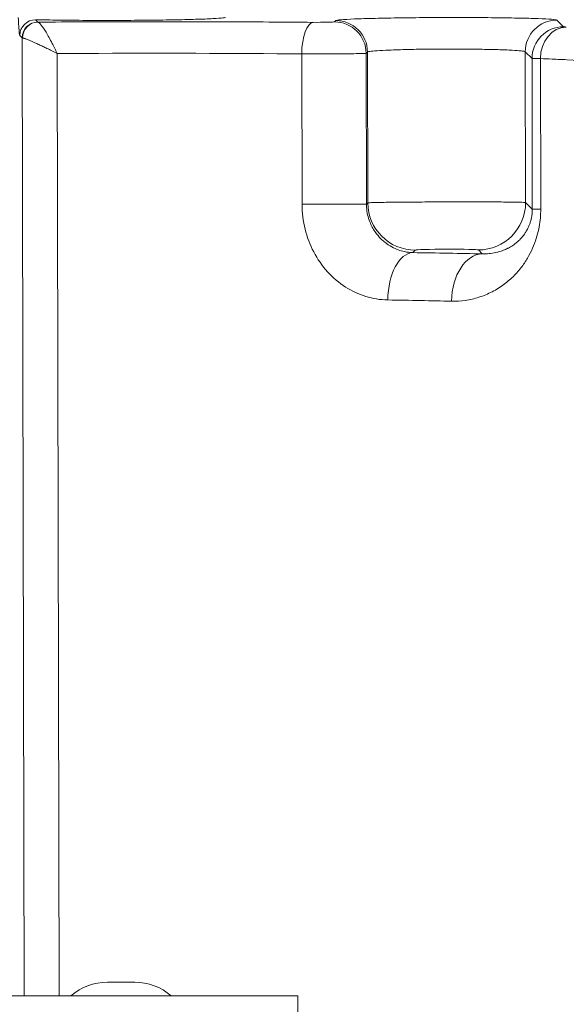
# Model space of a CAD drawing. Header units: inches. Extents: x 1 to 669, y 0 to 417.
# Tile 233 of 256: x 322.94 to 324.23, y 283.76 to 286.09. Entities that reach past the tile are written whole.
import ezdxf

# ---------------------------------------------------------------- set-up
doc = ezdxf.new("R2010")
doc.units = ezdxf.units.IN
doc.header["$LTSCALE"] = 12
doc.header["$MEASUREMENT"] = 0
doc.layers.get('0').update_dxf_attribs({"linetype": 'CONTINUOUS'})
doc.layers.add('X', color=1, linetype='CONTINUOUS')

# ---------------------------------------------------------------- blocks, each defined once
blk = doc.blocks.new('GASTRAIN RIGHT')
at = {"layer": 'X', "lineweight": 0}
for p, q in [((302.3988, 298.7428), (302.3932, 298.7484)), ((303.1044, 298.7463), (303.1012, 298.7431)), ((303.6433, 298.7315), (303.6273, 298.7474)), ((302.3559, 298.711), (302.3615, 298.7054)), ((302.3615, 298.7054), (302.3663, 296.4354)), ((303.176, 298.6686), (303.1792, 298.6717)), ((303.1768, 298.3112), (303.176, 298.6686)), ((303.18, 298.3144), (303.1792, 298.6717)), ((303.5528, 298.6725), (303.5688, 298.6566)), ((303.5535, 298.3152), (303.5528, 298.6725)), ((302.4446, 298.6682), (302.4493, 296.4354)), ((303.0242, 298.3109), (303.0235, 298.6674)), ((303.5688, 298.6566), (303.5695, 298.2993)), ((303.5886, 298.6561), (303.5893, 298.2993)), ((303.1768, 298.3112), (303.0242, 298.3109)), ((303.18, 298.3144), (303.1768, 298.3112)), ((303.5695, 298.2993), (303.5535, 298.3152)), ((303.5695, 298.2993), (303.5893, 298.2993)), ((303.2862, 298.1965), (303.2923, 298.2025)), ((303.4417, 298.2028), (303.4509, 298.1936)), ((302.628, 296.4679), (302.5635, 296.4679)), ((302.1772, 296.4354), (303.0144, 296.4354)), ((303.0144, 296.3167), (303.0144, 296.4354))]:
    blk.add_line(p, q, dxfattribs=at)
for centre, start, end in [((302.5635, 296.3367), 90, 131.2065), ((302.628, 296.3367), 48.7935, 90)]:
    blk.add_arc(centre, 0.1312, start, end, dxfattribs=at)
at = {"layer": 'X', "lineweight": 0, "extrusion": (-2.20567e-16, -3.0748e-19, -1)}
blk.add_ellipse((302.3933, 298.711), major_axis=(0.0264, 0.0265), ratio=0.999315, start_param=-2.355839, end_param=-0.785674, dxfattribs=at)
at = {"layer": 'X', "lineweight": 0}
for centre, major_axis, ratio, start_param, end_param in [((302.3989, 298.7055), (-0.0264, -0.0265), 0.999315, -2.35586, -0.785741), ((303.1013, 298.6684), (-0.053, 0.0527), 0.999315, -2.355852, -0.785721), ((303.1045, 298.6716), (-0.053, 0.0527), 0.999315, -2.355852, -0.785897), ((302.4359, 298.7058), (-0.0744, -0.0003), 0.013289, 0.02571, 0.152273), ((303.6808, 298.6569), (-0.1121, -0.0002), 0.008738, 0.026104, 0.604144), ((303.2864, 298.0844), (0.0016, 0.1121), 0.52686, 0.031058, 1.579366), ((302.582, 298.1652), (-1.3361, -0.0028), 0.026184, -2.278844, -2.125947), ((303.4512, 298.0816), (0.0023, 0.1121), 0.65011, 0.034435, 1.585373)]:
    blk.add_ellipse(centre, major_axis=major_axis, ratio=ratio, start_param=start_param, end_param=end_param, dxfattribs=at)
at = {"layer": 'X', "lineweight": 0, "extrusion": (-2.11328e-16, 3.87471e-19, -1)}
blk.add_ellipse((302.3993, 298.7054), major_axis=(0.0062, 0.0369), ratio=0.988117, start_param=-1.737976, end_param=-0.171138, dxfattribs=at)
at = {"layer": 'X', "lineweight": 0, "extrusion": (-2.04549e-16, -1.21444e-15, -1)}
blk.add_ellipse((302.436, 298.7429), major_axis=(-0.0373, -0.0001), ratio=0.026177, start_param=-0.152268, end_param=-0.025886, dxfattribs=at)
at = {"layer": 'X', "lineweight": 0, "extrusion": (3.02729e-21, -1.45067e-18, -1)}
blk.add_ellipse((303.0505, 298.6674), major_axis=(0.0006, 0.0747), ratio=0.361297, start_param=-1.574428, end_param=-0.028111, dxfattribs=at)
at = {"layer": 'X', "lineweight": 0, "extrusion": (-2.23811e-16, 2.20469e-16, -1)}
blk.add_ellipse((303.0638, 298.7431), major_axis=(0.0374, 0.0001), ratio=0.026095, start_param=0.02581, end_param=1.940518, dxfattribs=at)
at = {"layer": 'X', "lineweight": 0, "extrusion": (-2.20567e-16, -3.10254e-19, -1)}
blk.add_ellipse((303.6275, 298.6727), major_axis=(0.0527, 0.053), ratio=0.999315, start_param=-2.355852, end_param=-0.785818, dxfattribs=at)
at = {"layer": 'X', "lineweight": 0, "extrusion": (-2.20567e-16, -3.09823e-19, -1)}
blk.add_ellipse((303.6435, 298.6568), major_axis=(0.0527, 0.053), ratio=0.999315, start_param=-2.35585, end_param=-0.785741, dxfattribs=at)
at = {"layer": 'X', "lineweight": 0, "extrusion": (-2.25612e-16, -6.17965e-19, -1)}
blk.add_ellipse((303.6501, 298.6563), major_axis=(0.0027, 0.0747), ratio=0.822823, start_param=-1.602037, end_param=-0.046133, dxfattribs=at)
at = {"layer": 'X', "lineweight": 0, "extrusion": (-2.24436e-16, -4.75231e-19, -1)}
blk.add_ellipse((303.292, 298.3146), major_axis=(-0.0794, 0.0791), ratio=0.999315, start_param=-2.355877, end_param=-0.785756, dxfattribs=at)
at = {"layer": 'X', "lineweight": 0, "extrusion": (-2.24436e-16, -3.15679e-19, -1)}
blk.add_ellipse((303.4415, 298.3149), major_axis=(-0.0791, -0.0794), ratio=0.999315, start_param=-2.355852, end_param=-0.785707, dxfattribs=at)
at = {"layer": 'X', "lineweight": 0, "extrusion": (-2.23793e-16, 2.20046e-16, -1)}
blk.add_ellipse((303.367, 298.2026), major_axis=(-0.0747, -0.0002), ratio=0.026164, start_param=0.025828, end_param=3.115765, dxfattribs=at)
at = {"layer": 'X', "lineweight": 0, "extrusion": (-2.4558e-16, -2.05348e-15, -1)}
blk.add_ellipse((302.5823, 298.0533), major_axis=(1.2239, 0.0025), ratio=0.028518, start_param=-1.015621, end_param=-0.862716, dxfattribs=at)
at = {"layer": 'X', "lineweight": 0}
for points, knots in [([(302.3559, 298.711), (302.3556, 298.7115), (302.3552, 298.7135), (302.3544, 298.7212), (302.3535, 298.7325), (302.3527, 298.7457), (302.3522, 298.7533)], [0.0000001, 0.0000001, 0.0000001, 0.0000001, 0.3333334, 0.3333334, 0.6666667, 1, 1, 1, 1]), ([(303.0503, 298.7421), (302.981, 298.7427), (302.8403, 298.7435), (302.6192, 298.7437), (302.4728, 298.7431), (302.3992, 298.7427)], [0.0000036, 0.0000036, 0.0000036, 0.0000036, 0.3333333, 0.6666667, 1, 1, 1, 1]), ([(302.4446, 298.6682), (302.4408, 298.6763), (302.4367, 298.6844), (302.4326, 298.6923), (302.4276, 298.7017), (302.4227, 298.7107), (302.4181, 298.7185), (302.4095, 298.7328), (302.4021, 298.7422), (302.3992, 298.7427)], [0, 0, 0, 0, 0.225779, 0.225779, 0.225779, 0.497873, 0.497873, 0.497873, 1, 1, 1, 1]), ([(303.6499, 298.731), (303.6488, 298.731), (303.6478, 298.7311), (303.6452, 298.7312), (303.644, 298.7313), (303.6434, 298.7314), (303.6433, 298.7315), (303.6433, 298.7315)], [0, 0, 0, 0, 0.2785, 0.2785, 0.8428395, 0.8428395, 0.9999999, 0.9999999, 0.9999999, 0.9999999]), ([(302.3623, 298.7053), (302.3626, 298.7053), (302.3628, 298.7052), (302.3637, 298.705), (302.3644, 298.7049), (302.3661, 298.7044), (302.367, 298.704), (302.3683, 298.7036), (302.3686, 298.7035), (302.3697, 298.7031), (302.3707, 298.7027), (302.373, 298.7018), (302.3745, 298.7012), (302.3776, 298.6999), (302.3793, 298.6992), (302.3829, 298.6977), (302.3849, 298.6968), (302.3879, 298.6955), (302.3888, 298.6951), (302.391, 298.6941), (302.3923, 298.6935), (302.3953, 298.6922), (302.397, 298.6914), (302.3996, 298.6902), (302.4005, 298.6898), (302.4042, 298.688), (302.4071, 298.6866), (302.4134, 298.6836), (302.4167, 298.682), (302.424, 298.6785), (302.4279, 298.6766), (302.4361, 298.6726), (302.4404, 298.6705), (302.4446, 298.6682)], [0, 0, 0, 0, 0.041473, 0.041473, 0.1126517, 0.1126517, 0.1837051, 0.1837051, 0.2, 0.2, 0.2545826, 0.2545826, 0.3257104, 0.3257104, 0.3975839, 0.3975839, 0.47059, 0.47059, 0.5028111, 0.5028111, 0.5457134, 0.5457134, 0.6, 0.6, 0.6254084, 0.6254084, 0.7108674, 0.7108674, 0.8, 0.8, 0.898128, 0.898128, 1, 1, 1, 1]), ([(302.4446, 298.6682), (302.6172, 298.6691), (302.7984, 298.669), (302.9642, 298.6678), (302.9842, 298.6677), (303.004, 298.6675), (303.0235, 298.6674)], [0, 0, 0, 0, 0.8924877, 0.8924877, 0.8924877, 1, 1, 1, 1]), ([(303.0235, 298.6674), (303.0346, 298.6673), (303.0582, 298.6673), (303.0942, 298.6675), (303.1272, 298.6677), (303.1538, 298.6679), (303.1713, 298.6682), (303.1757, 298.6685), (303.176, 298.6686)], [0.0000076, 0.0000076, 0.0000076, 0.0000076, 0.1666667, 0.3333333, 0.5, 0.6666667, 0.8333333, 1, 1, 1, 1]), ([(303.1792, 298.6717), (303.1795, 298.6721), (303.1805, 298.6725), (303.1851, 298.6734), (303.19, 298.674), (303.2037, 298.6751), (303.2123, 298.6756), (303.2267, 298.6762), (303.231, 298.6764), (303.2424, 298.6768), (303.2498, 298.6771), (303.2706, 298.6777), (303.2848, 298.678), (303.3146, 298.6785), (303.3303, 298.6786), (303.3527, 298.6788), (303.3594, 298.6788), (303.3753, 298.6788), (303.3847, 298.6788), (303.4097, 298.6787), (303.4252, 298.6786), (303.4545, 298.6782), (303.4683, 298.6779), (303.4863, 298.6775), (303.4915, 298.6773), (303.5029, 298.6769), (303.509, 298.6767), (303.5242, 298.676), (303.5323, 298.6755), (303.5446, 298.6744), (303.5489, 298.6739), (303.552, 298.673), (303.5526, 298.6728), (303.5528, 298.6725)], [0.0000031, 0.0000031, 0.0000031, 0.0000031, 0.0512085, 0.0512085, 0.1344646, 0.1344646, 0.2168775, 0.2168775, 0.2500424, 0.2500424, 0.299614, 0.299614, 0.3825123, 0.3825123, 0.4655255, 0.4655255, 0.5000028, 0.5000028, 0.5485973, 0.5485973, 0.6315966, 0.6315966, 0.7144747, 0.7144747, 0.7499632, 0.7499632, 0.7971331, 0.7971331, 0.8795472, 0.8795472, 0.9629464, 0.9629464, 1, 1, 1, 1]), ([(303.5886, 298.6561), (303.5981, 298.6558), (303.6072, 298.6554), (303.6161, 298.655), (303.6282, 298.6545), (303.6398, 298.654), (303.651, 298.6535), (303.6922, 298.6515), (303.7263, 298.6494), (303.7512, 298.6472)], [-0.3059237, -0.3059237, -0.3059237, -0.3059237, -0.264768, -0.264768, -0.264768, -0.2084603, -0.2084603, -0.2084603, 0.0000023, 0.0000023, 0.0000023, 0.0000023]), ([(303.2274, 298.0843), (303.2092, 298.0847), (303.1917, 298.0876), (303.1582, 298.0978), (303.1424, 298.1052), (303.112, 298.1248), (303.0975, 298.137), (303.0719, 298.1651), (303.0608, 298.1811), (303.0429, 298.2153), (303.036, 298.2335), (303.0267, 298.2712), (303.0244, 298.2906), (303.0242, 298.3109)], [0, 0, 0, 0, 0.1666667, 0.1666667, 0.3333333, 0.3333333, 0.5, 0.5, 0.6666666, 0.6666666, 0.8333333, 0.8333333, 0.9999999, 0.9999999, 0.9999999, 0.9999999]), ([(303.2862, 298.1965), (303.2798, 298.1966), (303.2732, 298.1974), (303.2665, 298.1989), (303.2568, 298.201), (303.2469, 298.2045), (303.2371, 298.2098), (303.231, 298.2131), (303.2249, 298.2171), (303.2191, 298.222), (303.2166, 298.224), (303.214, 298.2263), (303.2116, 298.2287), (303.2065, 298.2337), (303.2016, 298.2394), (303.1972, 298.2458), (303.1923, 298.2529), (303.188, 298.2609), (303.1847, 298.2694), (303.1805, 298.2801), (303.1779, 298.2917), (303.1771, 298.3032), (303.1769, 298.3059), (303.1768, 298.3085), (303.1768, 298.3112)], [0, 0, 0, 0, 0.1473692, 0.1473692, 0.1473692, 0.3588898, 0.3588898, 0.3588898, 0.4892314, 0.4892314, 0.4892314, 0.5456888, 0.5456888, 0.5456888, 0.6638346, 0.6638346, 0.6638346, 0.7959455, 0.7959455, 0.7959455, 0.9620233, 0.9620233, 0.9620233, 1, 1, 1, 1]), ([(303.18, 298.3144), (303.1804, 298.3146), (303.1834, 298.3147), (303.1887, 298.3149), (303.194, 298.3151), (303.2016, 298.3153), (303.2113, 298.3155), (303.221, 298.3156), (303.2328, 298.3158), (303.2461, 298.316), (303.2594, 298.3161), (303.2744, 298.3162), (303.2903, 298.3163), (303.3062, 298.3164), (303.3232, 298.3165), (303.3404, 298.3166), (303.3577, 298.3167), (303.3753, 298.3167), (303.3926, 298.3167), (303.4099, 298.3167), (303.4269, 298.3167), (303.4428, 298.3167), (303.4588, 298.3166), (303.4737, 298.3165), (303.4871, 298.3165), (303.5005, 298.3164), (303.5123, 298.3163), (303.522, 298.3161), (303.5318, 298.316), (303.5395, 298.3158), (303.5448, 298.3157), (303.5501, 298.3155), (303.5531, 298.3153), (303.5535, 298.3152)], [0.0000031, 0.0000031, 0.0000031, 0.0000031, 0.0909091, 0.0909091, 0.0909091, 0.1818182, 0.1818182, 0.1818182, 0.2727273, 0.2727273, 0.2727273, 0.3636364, 0.3636364, 0.3636364, 0.4545455, 0.4545455, 0.4545455, 0.5454545, 0.5454545, 0.5454545, 0.6363636, 0.6363636, 0.6363636, 0.7272727, 0.7272727, 0.7272727, 0.8181818, 0.8181818, 0.8181818, 0.9090909, 0.9090909, 0.9090909, 1, 1, 1, 1]), ([(303.5893, 298.2993), (303.5893, 298.2926), (303.5888, 298.2789), (303.586, 298.2576), (303.581, 298.2356), (303.5732, 298.2127), (303.5622, 298.1894), (303.5474, 298.1659), (303.5282, 298.1427), (303.5037, 298.121), (303.4749, 298.1029), (303.4435, 298.0899), (303.4105, 298.0824), (303.389, 298.0811), (303.3783, 298.0814)], [0, 0, 0, 0, 0.0833333, 0.1666667, 0.25, 0.3333333, 0.4166667, 0.5, 0.5833333, 0.6666667, 0.75, 0.8333333, 0.9166667, 0.9999962, 0.9999962, 0.9999962, 0.9999962]), ([(303.5695, 298.2993), (303.5695, 298.297), (303.5694, 298.2948), (303.5693, 298.2924), (303.5693, 298.2921), (303.5693, 298.2918), (303.5692, 298.2914), (303.569, 298.2887), (303.5687, 298.286), (303.5683, 298.2832), (303.5679, 298.2808), (303.5675, 298.2785), (303.5669, 298.2761), (303.5668, 298.2756), (303.5667, 298.2752), (303.5666, 298.2747), (303.5659, 298.2718), (303.565, 298.269), (303.5641, 298.2662), (303.5633, 298.264), (303.5625, 298.2618), (303.5616, 298.2597), (303.5614, 298.2591), (303.5611, 298.2585), (303.5608, 298.2579), (303.5596, 298.2551), (303.5583, 298.2525), (303.5568, 298.2498), (303.5557, 298.2479), (303.5546, 298.246), (303.5534, 298.2441), (303.5529, 298.2434), (303.5525, 298.2427), (303.552, 298.242), (303.5502, 298.2394), (303.5484, 298.2369), (303.5463, 298.2344), (303.545, 298.2329), (303.5437, 298.2314), (303.5423, 298.2299), (303.5415, 298.229), (303.5406, 298.228), (303.5397, 298.2271), (303.5373, 298.2247), (303.5348, 298.2224), (303.532, 298.2201), (303.5308, 298.2191), (303.5295, 298.2181), (303.5282, 298.2171), (303.5266, 298.2159), (303.5249, 298.2147), (303.5231, 298.2135), (303.52, 298.2114), (303.5165, 298.2093), (303.5129, 298.2074), (303.5122, 298.207), (303.5115, 298.2066), (303.5108, 298.2063), (303.5077, 298.2047), (303.5044, 298.2033), (303.5009, 298.2019), (303.4973, 298.2005), (303.4935, 298.1992), (303.4894, 298.198), (303.4886, 298.1978), (303.4878, 298.1976), (303.4869, 298.1974), (303.4819, 298.1961), (303.4765, 298.195), (303.4705, 298.1943), (303.4682, 298.1941), (303.4658, 298.1939), (303.4633, 298.1937), (303.4594, 298.1935), (303.4553, 298.1935), (303.4509, 298.1936)], [0, 0, 0, 0, 0.054641, 0.054641, 0.054641, 0.0625, 0.0625, 0.0625, 0.125, 0.125, 0.125, 0.177024, 0.177024, 0.177024, 0.1875, 0.1875, 0.1875, 0.25, 0.25, 0.25, 0.298966, 0.298966, 0.298966, 0.3125, 0.3125, 0.3125, 0.375, 0.375, 0.375, 0.420243, 0.420243, 0.420243, 0.4375, 0.4375, 0.4375, 0.5, 0.5, 0.5, 0.53864, 0.53864, 0.53864, 0.5625, 0.5625, 0.5625, 0.625, 0.625, 0.625, 0.652843, 0.652843, 0.652843, 0.6875, 0.6875, 0.6875, 0.75, 0.75, 0.75, 0.761615, 0.761615, 0.761615, 0.8125, 0.8125, 0.8125, 0.864837, 0.864837, 0.864837, 0.875, 0.875, 0.875, 0.9375, 0.9375, 0.9375, 0.961901, 0.961901, 0.961901, 1, 1, 1, 1])]:
    blk.add_open_spline(points, degree=3, knots=knots, dxfattribs=at)
for points in [[(302.8421, 298.7545), (302.8435, 298.7539), (302.8401, 298.7526), (302.8159, 298.7508), (302.7747, 298.7492), (302.7195, 298.7479), (302.6543, 298.747), (302.5838, 298.7466), (302.5131, 298.7467), (302.4469, 298.7473), (302.4101, 298.748), (302.3932, 298.7484)], [(303.1044, 298.7463), (303.1051, 298.747), (303.1132, 298.7482), (303.1454, 298.7501), (303.1948, 298.7516), (303.2576, 298.7528), (303.3288, 298.7535), (303.4029, 298.7536), (303.4741, 298.7532), (303.5368, 298.7523), (303.5862, 298.751), (303.6185, 298.7493), (303.6265, 298.7481), (303.6273, 298.7474)]]:
    blk.add_open_spline(points, degree=3, dxfattribs=at)

msp = doc.modelspace()

# ---------------------------------------------------------------- block references
msp.add_blockref('GASTRAIN RIGHT', (20.58257, -12.65837))

doc.saveas('drawing.dxf')
